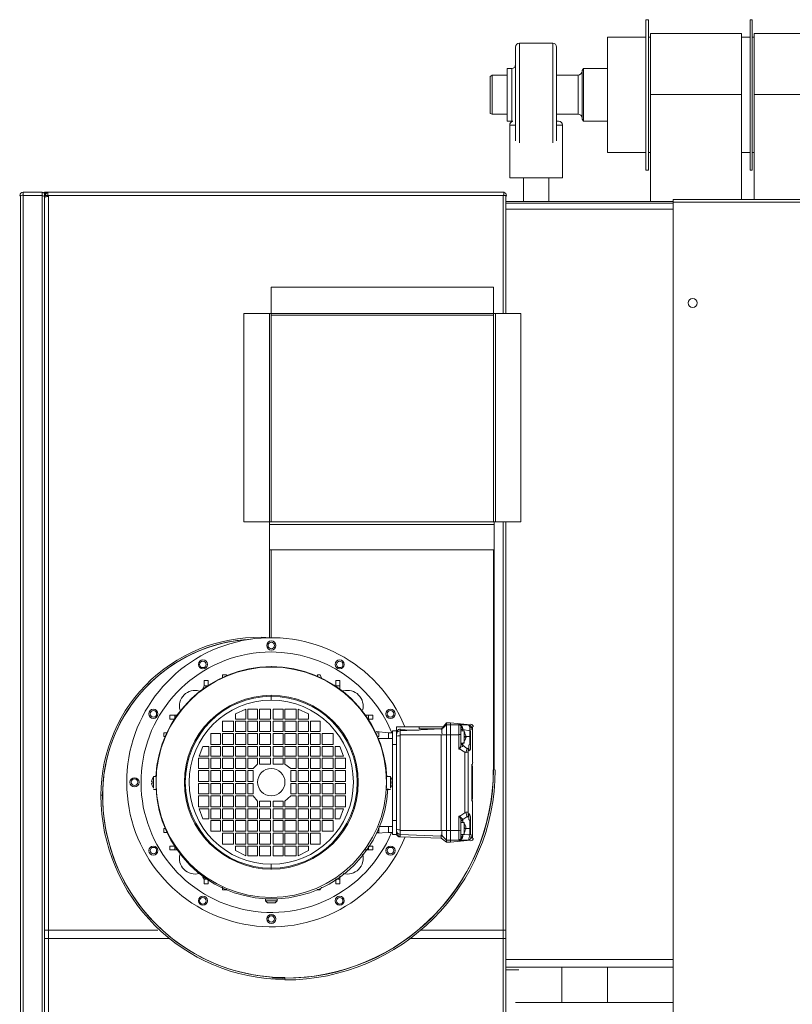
# Model space of a CAD drawing. Header units: millimetres. Extents: x -15 to 153, y -141 to 37.
# Tile 39 of 98: x 6.61 to 8.39, y 14.31 to 16.58. Entities that reach past the tile are written whole.
import ezdxf

# ---------------------------------------------------------------- set-up
doc = ezdxf.new("R2010")
doc.units = ezdxf.units.MM
doc.header["$MEASUREMENT"] = 0
doc.layers.get('0').update_dxf_attribs({"color": 5, "lineweight": 20})

msp = doc.modelspace()

# ---------------------------------------------------------------- linework, layer by layer
at = {"linetype": 'Continuous'}
for p, q in [((8.0574, 16.5775), (8.0514, 16.5775)), ((8.0514, 16.5625), (8.0514, 16.5775)), ((8.0514, 16.231), (8.0514, 16.5625)), ((8.0574, 16.5625), (8.0574, 16.5775)), ((8.0574, 16.231), (8.0574, 16.5625)), ((8.2959, 16.5775), (8.2914, 16.5775)), ((8.2914, 16.5625), (8.2914, 16.5775)), ((8.2914, 16.231), (8.2914, 16.5625)), ((8.2959, 16.5625), (8.2959, 16.5775)), ((8.2959, 16.231), (8.2959, 16.5625)), ((8.0514, 16.537), (7.9629, 16.537)), ((7.9629, 16.5265), (7.9629, 16.537)), ((8.0619, 16.537), (8.0574, 16.537)), ((8.2719, 16.546), (8.0619, 16.546)), ((8.0619, 16.405), (8.0619, 16.546)), ((8.2719, 16.405), (8.2719, 16.546)), ((8.2914, 16.537), (8.2719, 16.537)), ((8.3004, 16.537), (8.2959, 16.537)), ((8.5119, 16.546), (8.3004, 16.546)), ((8.3004, 16.405), (8.3004, 16.546)), ((7.7514, 16.2985), (7.7514, 16.5145)), ((7.8369, 16.5235), (7.7604, 16.5235)), ((7.7604, 16.5235), (7.7604, 16.294)), ((7.8369, 16.294), (7.8369, 16.5235)), ((7.8459, 16.5145), (7.8459, 16.2985)), ((7.9629, 16.2715), (7.9629, 16.5265)), ((7.6974, 16.45), (7.6929, 16.447)), ((7.6929, 16.3615), (7.6929, 16.447)), ((7.7319, 16.45), (7.6974, 16.45)), ((7.6974, 16.45), (7.6974, 16.36)), ((7.7424, 16.465), (7.7319, 16.465)), ((7.7319, 16.3435), (7.7319, 16.465)), ((7.7424, 16.3435), (7.7424, 16.465)), ((7.8954, 16.45), (7.8459, 16.45)), ((7.8954, 16.36), (7.8954, 16.45)), ((7.9074, 16.465), (7.9044, 16.4605)), ((7.9044, 16.348), (7.9044, 16.4605)), ((7.9629, 16.465), (7.9074, 16.465)), ((7.9074, 16.465), (7.9074, 16.3435)), ((8.0619, 16.159), (8.0619, 16.405)), ((8.0619, 16.405), (8.2719, 16.405)), ((8.2719, 16.1635), (8.2719, 16.405)), ((8.3004, 16.405), (8.5119, 16.405)), ((8.3004, 16.1635), (8.3004, 16.405)), ((7.6929, 16.3615), (7.6974, 16.36)), ((7.6974, 16.36), (7.7319, 16.36)), ((7.8459, 16.36), (7.8954, 16.36)), ((7.7319, 16.3435), (7.7424, 16.3435)), ((7.7379, 16.3345), (7.7379, 16.213)), ((7.7514, 16.3345), (7.7379, 16.3345)), ((7.8459, 16.3435), (7.8504, 16.3435)), ((7.8594, 16.3345), (7.8459, 16.3345)), ((7.8594, 16.213), (7.8594, 16.3345)), ((7.9044, 16.348), (7.9074, 16.3435)), ((7.9074, 16.3435), (7.9629, 16.3435)), ((7.9629, 16.2715), (8.0514, 16.2715)), ((8.0574, 16.2715), (8.0619, 16.2715)), ((8.2719, 16.2715), (8.2914, 16.2715)), ((8.2959, 16.2715), (8.3004, 16.2715)), ((8.0514, 16.231), (8.0574, 16.231)), ((8.2914, 16.231), (8.2959, 16.231)), ((7.8594, 16.213), (7.7379, 16.213)), ((7.7694, 16.213), (7.7694, 16.159)), ((7.8279, 16.159), (7.8279, 16.213)), ((6.6114, 12.7705), (6.6114, 16.1725)), ((6.6174, 16.18), (6.6174, 16.1725)), ((6.6174, 16.18), (6.6609, 16.18)), ((6.6174, 16.1725), (6.6174, 12.769)), ((6.6609, 16.1725), (6.6174, 16.1725)), ((6.6174, 16.1725), (6.6609, 16.1725)), ((6.6609, 16.1725), (6.6609, 16.18)), ((6.6609, 12.769), (6.6609, 16.1725)), ((6.6744, 16.18), (6.6669, 16.18)), ((6.6669, 16.18), (6.6699, 16.177)), ((6.6699, 16.177), (6.6669, 16.18)), ((6.6669, 16.1725), (6.6669, 16.18)), ((6.6669, 12.7705), (6.6669, 16.1725)), ((6.6669, 16.1725), (6.6744, 16.1725)), ((6.6669, 16.171), (6.6669, 14.461)), ((6.6759, 16.18), (6.6744, 16.18)), ((6.6744, 16.1725), (6.6744, 16.18)), ((6.6744, 16.1725), (6.6759, 16.1725)), ((7.7229, 16.18), (6.6759, 16.18)), ((6.6759, 16.1725), (6.6759, 14.461)), ((7.7229, 16.1725), (6.6759, 16.1725)), ((7.7244, 16.18), (7.7229, 16.18)), ((7.7229, 15.901), (7.7229, 16.1725)), ((7.7244, 16.1725), (7.7229, 16.1725)), ((7.7244, 16.1725), (7.7244, 16.18)), ((7.7289, 16.1725), (7.7244, 16.1725)), ((7.7289, 16.171), (7.7289, 16.1725)), ((7.7289, 16.15), (7.7289, 16.171)), ((7.7289, 16.159), (8.1144, 16.159)), ((8.1144, 16.1545), (7.7289, 16.1545)), ((7.7289, 16.15), (7.7289, 16.141)), ((8.1144, 16.1635), (8.1144, 16.1575)), ((8.1144, 16.1635), (17.1144, 16.1635)), ((8.1144, 16.1575), (8.1144, 13.594)), ((8.1144, 16.1575), (17.1144, 16.1575)), ((7.7289, 16.141), (7.7289, 15.901)), ((8.1144, 16.141), (7.7289, 16.141)), ((7.1889, 15.961), (7.7004, 15.961)), ((7.1889, 15.901), (7.1889, 15.961)), ((7.7004, 15.901), (7.7004, 15.961)), ((7.1259, 15.421), (7.1259, 15.901)), ((7.1259, 15.901), (7.1844, 15.901)), ((7.1844, 15.421), (7.1844, 15.901)), ((7.1889, 15.901), (7.1844, 15.901)), ((7.1889, 15.901), (7.7004, 15.901)), ((7.1889, 15.8965), (7.1889, 15.901)), ((7.7004, 15.8965), (7.7004, 15.901)), ((7.7049, 15.901), (7.7004, 15.901)), ((7.7049, 15.901), (7.7049, 15.421)), ((7.7049, 15.901), (7.7634, 15.901)), ((7.7634, 15.901), (7.7634, 15.421)), ((7.1889, 15.8965), (7.7004, 15.8965)), ((7.1889, 15.8965), (7.7004, 15.8965)), ((7.1889, 15.421), (7.1889, 15.8965)), ((7.7004, 15.8965), (7.7004, 15.421)), ((7.1844, 15.421), (7.1259, 15.421)), ((7.1844, 15.421), (7.1889, 15.421)), ((7.1844, 15.415), (7.1844, 15.421)), ((7.7019, 15.415), (7.1844, 15.415)), ((7.1844, 15.3565), (7.1844, 15.415)), ((7.7004, 15.421), (7.1889, 15.421)), ((7.7004, 15.421), (7.7049, 15.421)), ((7.7019, 15.415), (7.7019, 15.421)), ((7.7019, 15.3565), (7.7019, 15.415)), ((7.7634, 15.421), (7.7049, 15.421)), ((7.7229, 14.461), (7.7229, 15.421)), ((7.7229, 15.421), (7.7229, 14.461)), ((7.7289, 15.421), (7.7289, 14.413)), ((7.7289, 15.421), (7.7289, 13.615)), ((7.1844, 15.154), (7.1844, 15.3565)), ((7.7019, 15.3565), (7.1844, 15.3565)), ((7.1889, 15.154), (7.1889, 15.3565)), ((7.1889, 15.154), (7.1889, 15.3565)), ((7.7004, 15.3565), (7.7004, 14.8495)), ((7.7004, 15.3565), (7.7004, 14.8495)), ((7.7019, 15.3565), (7.7019, 14.8495)), ((7.1889, 15.154), (7.1844, 15.154)), ((7.0764, 15.0685), (7.0854, 15.0685)), ((7.0764, 15.061), (7.0764, 15.0685)), ((7.0854, 15.0685), (7.0854, 15.0655)), ((7.3014, 15.0685), (7.2954, 15.0685)), ((7.2954, 15.0655), (7.2954, 15.0685)), ((7.3014, 15.0685), (7.3044, 15.061)), ((7.0344, 15.043), (7.0314, 15.037)), ((7.0434, 15.055), (7.0344, 15.055)), ((7.0344, 15.055), (7.0344, 15.043)), ((7.0434, 15.043), (7.0344, 15.043)), ((7.0434, 15.055), (7.0434, 15.043)), ((7.3374, 15.055), (7.3464, 15.055)), ((7.3374, 15.043), (7.3374, 15.055)), ((7.3464, 15.043), (7.3374, 15.043)), ((7.3464, 15.055), (7.3464, 15.043)), ((7.1889, 15.019), (7.1889, 15.0205)), ((7.1889, 15.019), (7.1889, 15.01)), ((6.9549, 14.9755), (6.9549, 14.9665)), ((6.9549, 14.9755), (6.9669, 14.9755)), ((6.9669, 14.9665), (6.9669, 14.9755)), ((7.1304, 14.989), (7.1064, 14.9785)), ((7.1064, 14.9785), (7.1064, 14.9665)), ((7.1304, 14.9665), (7.1304, 14.989)), ((7.1349, 14.989), (7.1349, 14.9665)), ((7.1574, 14.989), (7.1349, 14.989)), ((7.1574, 14.9665), (7.1574, 14.989)), ((7.1874, 14.989), (7.1619, 14.989)), ((7.1619, 14.989), (7.1619, 14.9665)), ((7.1874, 14.9665), (7.1874, 14.989)), ((7.1934, 14.989), (7.1934, 14.9665)), ((7.2159, 14.989), (7.1934, 14.989)), ((7.2159, 14.9665), (7.2159, 14.989)), ((7.2459, 14.989), (7.2204, 14.989)), ((7.2204, 14.989), (7.2204, 14.9665)), ((7.2459, 14.9665), (7.2459, 14.989)), ((7.2504, 14.989), (7.2504, 14.9665)), ((7.2744, 14.9785), (7.2504, 14.989)), ((7.2744, 14.9665), (7.2744, 14.9785)), ((7.4124, 14.9755), (7.4229, 14.9755)), ((7.4124, 14.9665), (7.4124, 14.9755)), ((7.4229, 14.9755), (7.4229, 14.9665)), ((6.9669, 14.9665), (6.9549, 14.9665)), ((7.0764, 14.962), (7.0764, 14.938)), ((7.1019, 14.962), (7.0764, 14.962)), ((7.1019, 14.938), (7.1019, 14.962)), ((7.1064, 14.9665), (7.1304, 14.9665)), ((7.1064, 14.962), (7.1064, 14.938)), ((7.1304, 14.962), (7.1064, 14.962)), ((7.1304, 14.938), (7.1304, 14.962)), ((7.1349, 14.9665), (7.1574, 14.9665)), ((7.1349, 14.962), (7.1349, 14.938)), ((7.1574, 14.962), (7.1349, 14.962)), ((7.1574, 14.938), (7.1574, 14.962)), ((7.1619, 14.9665), (7.1874, 14.9665)), ((7.1619, 14.962), (7.1619, 14.938)), ((7.1874, 14.962), (7.1619, 14.962)), ((7.1874, 14.938), (7.1874, 14.962)), ((7.1934, 14.9665), (7.2159, 14.9665)), ((7.1934, 14.962), (7.1934, 14.938)), ((7.2159, 14.962), (7.1934, 14.962)), ((7.2159, 14.938), (7.2159, 14.962)), ((7.2204, 14.9665), (7.2459, 14.9665)), ((7.2204, 14.962), (7.2204, 14.938)), ((7.2459, 14.962), (7.2204, 14.962)), ((7.2459, 14.938), (7.2459, 14.962)), ((7.2504, 14.9665), (7.2744, 14.9665)), ((7.2504, 14.962), (7.2504, 14.938)), ((7.2744, 14.962), (7.2504, 14.962)), ((7.2744, 14.938), (7.2744, 14.962)), ((7.3014, 14.962), (7.2789, 14.962)), ((7.2789, 14.962), (7.2789, 14.938)), ((7.3014, 14.938), (7.3014, 14.962)), ((7.4229, 14.9665), (7.4124, 14.9665)), ((7.4769, 14.9485), (7.4769, 14.9395)), ((7.5294, 14.9485), (7.4769, 14.9485)), ((7.5294, 14.9485), (7.5879, 14.9485)), ((7.5294, 14.944), (7.5294, 14.9485)), ((7.5804, 14.9425), (7.5924, 14.953)), ((7.5879, 14.9485), (7.5804, 14.944)), ((7.5849, 14.9485), (7.5924, 14.9575)), ((7.5924, 14.9575), (7.6014, 14.9575)), ((7.5924, 14.953), (7.5924, 14.9575)), ((7.5924, 14.953), (7.6014, 14.953)), ((7.5924, 14.9305), (7.5924, 14.953)), ((7.6014, 14.9575), (7.6479, 14.953)), ((7.6014, 14.953), (7.6014, 14.9575)), ((7.6014, 14.953), (7.6209, 14.953)), ((7.6014, 14.9305), (7.6014, 14.953)), ((7.6209, 14.9305), (7.6209, 14.953)), ((7.6209, 14.953), (7.6434, 14.953)), ((7.6254, 14.9485), (7.6254, 14.947)), ((7.6254, 14.947), (7.6254, 14.9305)), ((7.6524, 14.9485), (7.6524, 14.8675)), ((6.9414, 14.935), (6.9414, 14.926)), ((6.9414, 14.935), (6.9489, 14.935)), ((6.9444, 14.926), (6.9414, 14.926)), ((7.0719, 14.9335), (7.0494, 14.9335)), ((7.0494, 14.9335), (7.0494, 14.908)), ((7.0719, 14.908), (7.0719, 14.9335)), ((7.0764, 14.938), (7.1019, 14.938)), ((7.0764, 14.9335), (7.0764, 14.908)), ((7.1019, 14.9335), (7.0764, 14.9335)), ((7.1019, 14.908), (7.1019, 14.9335)), ((7.1064, 14.938), (7.1304, 14.938)), ((7.1064, 14.9335), (7.1064, 14.908)), ((7.1304, 14.9335), (7.1064, 14.9335)), ((7.1304, 14.908), (7.1304, 14.9335)), ((7.1349, 14.938), (7.1574, 14.938)), ((7.1349, 14.9335), (7.1349, 14.908)), ((7.1574, 14.9335), (7.1349, 14.9335)), ((7.1574, 14.908), (7.1574, 14.9335)), ((7.1619, 14.938), (7.1874, 14.938)), ((7.1619, 14.9335), (7.1619, 14.908)), ((7.1874, 14.9335), (7.1619, 14.9335)), ((7.1874, 14.908), (7.1874, 14.9335)), ((7.1934, 14.938), (7.2159, 14.938)), ((7.1934, 14.9335), (7.1934, 14.908)), ((7.2159, 14.9335), (7.1934, 14.9335)), ((7.2159, 14.908), (7.2159, 14.9335)), ((7.2204, 14.938), (7.2459, 14.938)), ((7.2204, 14.9335), (7.2204, 14.908)), ((7.2459, 14.9335), (7.2204, 14.9335)), ((7.2459, 14.908), (7.2459, 14.9335)), ((7.2504, 14.938), (7.2744, 14.938)), ((7.2504, 14.9335), (7.2504, 14.908)), ((7.2744, 14.9335), (7.2504, 14.9335)), ((7.2744, 14.908), (7.2744, 14.9335)), ((7.2789, 14.938), (7.3014, 14.938)), ((7.2789, 14.9335), (7.2789, 14.908)), ((7.3014, 14.9335), (7.2789, 14.9335)), ((7.3014, 14.908), (7.3014, 14.9335)), ((7.3059, 14.9335), (7.3059, 14.908)), ((7.3314, 14.9335), (7.3059, 14.9335)), ((7.3314, 14.908), (7.3314, 14.9335)), ((7.4304, 14.938), (7.4589, 14.935)), ((7.4319, 14.935), (7.4364, 14.935)), ((7.4349, 14.926), (7.4364, 14.926)), ((7.4364, 14.926), (7.4364, 14.935)), ((7.4589, 14.935), (7.4679, 14.935)), ((7.4589, 14.9215), (7.4589, 14.935)), ((7.4799, 14.9395), (7.4679, 14.9395)), ((7.4679, 14.9395), (7.4679, 14.935)), ((7.4679, 14.9215), (7.4679, 14.935)), ((7.4769, 14.9305), (7.4769, 14.935)), ((7.4769, 14.929), (7.4769, 14.9305)), ((7.4769, 14.713), (7.4769, 14.929)), ((7.4859, 14.9395), (7.5804, 14.944)), ((7.4859, 14.944), (7.4859, 14.9395)), ((7.4859, 14.9395), (7.4859, 14.9305)), ((7.4859, 14.9305), (7.4859, 14.71)), ((7.4859, 14.9305), (7.5804, 14.9305)), ((7.5804, 14.944), (7.5294, 14.944)), ((7.5804, 14.9425), (7.5804, 14.944)), ((7.5804, 14.9305), (7.5924, 14.9305)), ((7.5924, 14.9305), (7.6014, 14.9305)), ((7.5924, 14.71), (7.5924, 14.9305)), ((7.6014, 14.71), (7.6014, 14.9305)), ((7.6014, 14.9305), (7.6209, 14.9305)), ((7.6209, 14.899), (7.6209, 14.9305)), ((7.6254, 14.9425), (7.6299, 14.9425)), ((7.6254, 14.9395), (7.6329, 14.9395)), ((7.6254, 14.9305), (7.6254, 14.911)), ((7.6464, 14.9395), (7.6299, 14.9425)), ((7.6299, 14.9425), (7.6299, 14.9395)), ((7.6329, 14.926), (7.6329, 14.9395)), ((7.6329, 14.926), (7.6374, 14.926)), ((7.6329, 14.926), (7.6329, 14.9245)), ((7.6329, 14.926), (7.6464, 14.926)), ((7.6374, 14.9245), (7.6329, 14.9245)), ((7.6329, 14.911), (7.6329, 14.9245)), ((7.6344, 14.9335), (7.6374, 14.926)), ((7.6344, 14.917), (7.6374, 14.9245)), ((7.6464, 14.926), (7.6464, 14.9395)), ((7.6479, 14.9395), (7.6479, 14.926)), ((7.0314, 14.9035), (7.0224, 14.881)), ((7.0449, 14.9035), (7.0314, 14.9035)), ((7.0449, 14.881), (7.0449, 14.9035)), ((7.0494, 14.908), (7.0719, 14.908)), ((7.0494, 14.9035), (7.0494, 14.881)), ((7.0719, 14.9035), (7.0494, 14.9035)), ((7.0719, 14.881), (7.0719, 14.9035)), ((7.0764, 14.908), (7.1019, 14.908)), ((7.0764, 14.9035), (7.0764, 14.881)), ((7.1019, 14.9035), (7.0764, 14.9035)), ((7.1019, 14.881), (7.1019, 14.9035)), ((7.1064, 14.908), (7.1304, 14.908)), ((7.1064, 14.9035), (7.1064, 14.881)), ((7.1304, 14.9035), (7.1064, 14.9035)), ((7.1304, 14.881), (7.1304, 14.9035)), ((7.1349, 14.908), (7.1574, 14.908)), ((7.1349, 14.9035), (7.1349, 14.881)), ((7.1574, 14.9035), (7.1349, 14.9035)), ((7.1574, 14.881), (7.1574, 14.9035)), ((7.1619, 14.908), (7.1874, 14.908)), ((7.1619, 14.9035), (7.1619, 14.881)), ((7.1874, 14.9035), (7.1619, 14.9035)), ((7.1874, 14.881), (7.1874, 14.9035)), ((7.1934, 14.908), (7.2159, 14.908)), ((7.1934, 14.9035), (7.1934, 14.881)), ((7.2159, 14.9035), (7.1934, 14.9035)), ((7.2159, 14.881), (7.2159, 14.9035)), ((7.2204, 14.908), (7.2459, 14.908)), ((7.2204, 14.9035), (7.2204, 14.881)), ((7.2459, 14.9035), (7.2204, 14.9035)), ((7.2459, 14.881), (7.2459, 14.9035)), ((7.2504, 14.908), (7.2744, 14.908)), ((7.2504, 14.9035), (7.2504, 14.881)), ((7.2744, 14.9035), (7.2504, 14.9035)), ((7.2744, 14.881), (7.2744, 14.9035)), ((7.2789, 14.908), (7.3014, 14.908)), ((7.2789, 14.9035), (7.2789, 14.881)), ((7.3014, 14.9035), (7.2789, 14.9035)), ((7.3014, 14.881), (7.3014, 14.9035)), ((7.3059, 14.908), (7.3314, 14.908)), ((7.3059, 14.9035), (7.3059, 14.881)), ((7.3314, 14.9035), (7.3059, 14.9035)), ((7.3314, 14.881), (7.3314, 14.9035)), ((7.3359, 14.9035), (7.3359, 14.881)), ((7.3464, 14.9035), (7.3359, 14.9035)), ((7.3554, 14.881), (7.3464, 14.9035)), ((7.4364, 14.9215), (7.4589, 14.9215)), ((7.4679, 14.9215), (7.4589, 14.9215)), ((7.4679, 14.9215), (7.4679, 14.908)), ((7.4679, 14.908), (7.4769, 14.908)), ((7.4679, 14.908), (7.4679, 14.7325)), ((7.6329, 14.911), (7.6254, 14.911)), ((7.6299, 14.9065), (7.6284, 14.9065)), ((7.6299, 14.9065), (7.6299, 14.911)), ((7.6299, 14.9035), (7.6299, 14.9065)), ((7.6299, 14.9065), (7.6389, 14.899)), ((7.0224, 14.881), (7.0449, 14.881)), ((7.0494, 14.881), (7.0719, 14.881)), ((7.0764, 14.881), (7.1019, 14.881)), ((7.1064, 14.881), (7.1304, 14.881)), ((7.1349, 14.881), (7.1574, 14.881)), ((7.1619, 14.881), (7.1874, 14.881)), ((7.1934, 14.881), (7.2159, 14.881)), ((7.2204, 14.881), (7.2459, 14.881)), ((7.2504, 14.881), (7.2744, 14.881)), ((7.2789, 14.881), (7.3014, 14.881)), ((7.3059, 14.881), (7.3314, 14.881)), ((7.3359, 14.881), (7.3554, 14.881)), ((7.6344, 14.89), (7.6209, 14.899)), ((7.6389, 14.899), (7.6419, 14.899)), ((7.6434, 14.893), (7.6434, 14.8945)), ((7.0449, 14.8765), (7.0209, 14.8765)), ((7.0209, 14.8765), (7.0209, 14.8525)), ((7.0449, 14.8525), (7.0449, 14.8765)), ((7.0494, 14.8765), (7.0494, 14.8525)), ((7.0719, 14.8765), (7.0494, 14.8765)), ((7.0719, 14.8525), (7.0719, 14.8765)), ((7.0764, 14.8765), (7.0764, 14.8525)), ((7.1019, 14.8765), (7.0764, 14.8765)), ((7.1019, 14.8525), (7.1019, 14.8765)), ((7.1064, 14.8765), (7.1064, 14.8525)), ((7.1304, 14.8765), (7.1064, 14.8765)), ((7.1304, 14.8525), (7.1304, 14.8765)), ((7.1574, 14.8765), (7.1349, 14.8765)), ((7.1349, 14.8765), (7.1349, 14.8525)), ((7.1469, 14.8525), (7.1574, 14.863)), ((7.1574, 14.863), (7.1574, 14.8765)), ((7.1619, 14.8765), (7.1619, 14.863)), ((7.1874, 14.8765), (7.1619, 14.8765)), ((7.1619, 14.863), (7.1874, 14.863)), ((7.1874, 14.863), (7.1874, 14.8765)), ((7.2159, 14.8765), (7.1934, 14.8765)), ((7.1934, 14.8765), (7.1934, 14.863)), ((7.1934, 14.863), (7.2159, 14.863)), ((7.2159, 14.863), (7.2159, 14.8765)), ((7.2459, 14.8765), (7.2204, 14.8765)), ((7.2204, 14.8765), (7.2204, 14.863)), ((7.2204, 14.863), (7.2339, 14.8525)), ((7.2459, 14.8525), (7.2459, 14.8765)), ((7.2504, 14.8765), (7.2504, 14.8525)), ((7.2744, 14.8765), (7.2504, 14.8765)), ((7.2744, 14.8525), (7.2744, 14.8765)), ((7.2789, 14.8765), (7.2789, 14.8525)), ((7.3014, 14.8765), (7.2789, 14.8765)), ((7.3014, 14.8525), (7.3014, 14.8765)), ((7.3059, 14.8765), (7.3059, 14.8525)), ((7.3314, 14.8765), (7.3059, 14.8765)), ((7.3314, 14.8525), (7.3314, 14.8765)), ((7.3359, 14.8765), (7.3359, 14.8525)), ((7.3599, 14.8765), (7.3359, 14.8765)), ((7.3599, 14.8525), (7.3599, 14.8765)), ((7.6509, 14.7775), (7.6509, 14.863)), ((7.6524, 14.8585), (7.6509, 14.8585)), ((7.6524, 14.8585), (7.6524, 14.8495)), ((7.6524, 14.8585), (7.6524, 14.8495)), ((6.9174, 14.8345), (6.9234, 14.8345)), ((6.9174, 14.8345), (6.9174, 14.8075)), ((6.9234, 14.821), (6.9234, 14.8345)), ((7.0209, 14.8525), (7.0449, 14.8525)), ((7.0449, 14.848), (7.0209, 14.848)), ((7.0209, 14.848), (7.0209, 14.8225)), ((7.0449, 14.8225), (7.0449, 14.848)), ((7.0494, 14.8525), (7.0719, 14.8525)), ((7.0494, 14.848), (7.0494, 14.8225)), ((7.0719, 14.848), (7.0494, 14.848)), ((7.0719, 14.8225), (7.0719, 14.848)), ((7.0764, 14.8525), (7.1019, 14.8525)), ((7.0764, 14.848), (7.0764, 14.8225)), ((7.1019, 14.848), (7.0764, 14.848)), ((7.1019, 14.8225), (7.1019, 14.848)), ((7.1064, 14.8525), (7.1304, 14.8525)), ((7.1064, 14.848), (7.1064, 14.8225)), ((7.1304, 14.848), (7.1064, 14.848)), ((7.1304, 14.8225), (7.1304, 14.848)), ((7.1349, 14.8525), (7.1469, 14.8525)), ((7.1469, 14.848), (7.1349, 14.848)), ((7.1349, 14.848), (7.1349, 14.8225)), ((7.1469, 14.8225), (7.1469, 14.848)), ((7.2339, 14.8525), (7.2459, 14.8525)), ((7.2339, 14.848), (7.2339, 14.8225)), ((7.2459, 14.848), (7.2339, 14.848)), ((7.2459, 14.8225), (7.2459, 14.848)), ((7.2504, 14.8525), (7.2744, 14.8525)), ((7.2504, 14.848), (7.2504, 14.8225)), ((7.2744, 14.848), (7.2504, 14.848)), ((7.2744, 14.8225), (7.2744, 14.848)), ((7.2789, 14.8525), (7.3014, 14.8525)), ((7.2789, 14.848), (7.2789, 14.8225)), ((7.3014, 14.848), (7.2789, 14.848)), ((7.3014, 14.8225), (7.3014, 14.848)), ((7.3059, 14.8525), (7.3314, 14.8525)), ((7.3059, 14.848), (7.3059, 14.8225)), ((7.3314, 14.848), (7.3059, 14.848)), ((7.3314, 14.8225), (7.3314, 14.848)), ((7.3359, 14.8525), (7.3599, 14.8525)), ((7.3359, 14.848), (7.3359, 14.8225)), ((7.3599, 14.848), (7.3359, 14.848)), ((7.3599, 14.8225), (7.3599, 14.848)), ((7.4544, 14.8345), (7.4634, 14.8345)), ((7.4544, 14.8345), (7.4544, 14.821)), ((7.4634, 14.8075), (7.4634, 14.8345)), ((7.4634, 14.8345), (7.4664, 14.827)), ((7.6524, 14.8495), (7.6509, 14.8495)), ((7.6509, 14.8405), (7.6524, 14.8405)), ((7.6524, 14.8495), (7.6524, 14.8405)), ((7.6524, 14.8405), (7.6524, 14.8)), ((7.6524, 14.8405), (7.6524, 14.782)), ((7.6524, 14.8), (7.6524, 14.8405)), ((7.6524, 14.8405), (7.6524, 14.8)), ((7.7019, 14.8495), (7.7004, 14.8495)), ((6.9129, 14.8225), (6.9144, 14.8225)), ((6.9144, 14.818), (6.9129, 14.818)), ((6.9144, 14.8225), (6.9144, 14.821)), ((6.9144, 14.821), (6.9144, 14.818)), ((6.9234, 14.8075), (6.9234, 14.821)), ((7.0209, 14.8225), (7.0449, 14.8225)), ((7.0209, 14.818), (7.0209, 14.794)), ((7.0449, 14.818), (7.0209, 14.818)), ((7.0449, 14.794), (7.0449, 14.818)), ((7.0494, 14.8225), (7.0719, 14.8225)), ((7.0719, 14.818), (7.0494, 14.818)), ((7.0494, 14.818), (7.0494, 14.794)), ((7.0719, 14.794), (7.0719, 14.818)), ((7.0764, 14.8225), (7.1019, 14.8225)), ((7.1019, 14.818), (7.0764, 14.818)), ((7.0764, 14.818), (7.0764, 14.794)), ((7.1019, 14.794), (7.1019, 14.818)), ((7.1064, 14.8225), (7.1304, 14.8225)), ((7.1304, 14.818), (7.1064, 14.818)), ((7.1064, 14.818), (7.1064, 14.794)), ((7.1304, 14.794), (7.1304, 14.818)), ((7.1349, 14.8225), (7.1469, 14.8225)), ((7.1349, 14.818), (7.1349, 14.794)), ((7.1469, 14.818), (7.1349, 14.818)), ((7.1469, 14.794), (7.1469, 14.818)), ((7.2339, 14.8225), (7.2459, 14.8225)), ((7.2339, 14.818), (7.2339, 14.794)), ((7.2459, 14.818), (7.2339, 14.818)), ((7.2459, 14.794), (7.2459, 14.818)), ((7.2504, 14.8225), (7.2744, 14.8225)), ((7.2504, 14.818), (7.2504, 14.794)), ((7.2744, 14.818), (7.2504, 14.818)), ((7.2744, 14.794), (7.2744, 14.818)), ((7.2789, 14.8225), (7.3014, 14.8225)), ((7.2789, 14.818), (7.2789, 14.794)), ((7.3014, 14.818), (7.2789, 14.818)), ((7.3014, 14.794), (7.3014, 14.818)), ((7.3059, 14.8225), (7.3314, 14.8225)), ((7.3059, 14.818), (7.3059, 14.794)), ((7.3314, 14.818), (7.3059, 14.818)), ((7.3314, 14.794), (7.3314, 14.818)), ((7.3359, 14.8225), (7.3599, 14.8225)), ((7.3359, 14.818), (7.3359, 14.794)), ((7.3599, 14.818), (7.3359, 14.818)), ((7.3599, 14.794), (7.3599, 14.818)), ((7.4544, 14.821), (7.4544, 14.8075)), ((7.4664, 14.821), (7.4664, 14.8225)), ((7.4664, 14.8225), (7.4679, 14.8225)), ((7.4664, 14.818), (7.4664, 14.821)), ((7.4679, 14.818), (7.4664, 14.818)), ((7.4679, 14.818), (7.4664, 14.8135)), ((7.6524, 14.791), (7.6524, 14.8315)), ((7.6524, 14.8315), (7.6524, 14.8)), ((7.6524, 14.8), (7.6524, 14.8315)), ((7.6524, 14.8315), (7.6524, 14.8)), ((6.7959, 14.791), (6.8004, 14.791)), ((6.9234, 14.8045), (6.9174, 14.8045)), ((7.0209, 14.794), (7.0449, 14.794)), ((7.0209, 14.7895), (7.0209, 14.764)), ((7.0449, 14.7895), (7.0209, 14.7895)), ((7.0449, 14.764), (7.0449, 14.7895)), ((7.0494, 14.794), (7.0719, 14.794)), ((7.0719, 14.7895), (7.0494, 14.7895)), ((7.0494, 14.7895), (7.0494, 14.764)), ((7.0719, 14.764), (7.0719, 14.7895)), ((7.0764, 14.794), (7.1019, 14.794)), ((7.1019, 14.7895), (7.0764, 14.7895)), ((7.0764, 14.7895), (7.0764, 14.764)), ((7.1019, 14.764), (7.1019, 14.7895)), ((7.1064, 14.794), (7.1304, 14.794)), ((7.1304, 14.7895), (7.1064, 14.7895)), ((7.1064, 14.7895), (7.1064, 14.764)), ((7.1304, 14.764), (7.1304, 14.7895)), ((7.1349, 14.794), (7.1469, 14.794)), ((7.1349, 14.7895), (7.1349, 14.764)), ((7.1469, 14.7895), (7.1349, 14.7895)), ((7.1574, 14.7775), (7.1469, 14.7895)), ((7.2339, 14.7895), (7.2204, 14.7775)), ((7.2339, 14.794), (7.2459, 14.794)), ((7.2459, 14.7895), (7.2339, 14.7895)), ((7.2459, 14.764), (7.2459, 14.7895)), ((7.2504, 14.794), (7.2744, 14.794)), ((7.2504, 14.7895), (7.2504, 14.764)), ((7.2744, 14.7895), (7.2504, 14.7895)), ((7.2744, 14.764), (7.2744, 14.7895)), ((7.2789, 14.794), (7.3014, 14.794)), ((7.2789, 14.7895), (7.2789, 14.764)), ((7.3014, 14.7895), (7.2789, 14.7895)), ((7.3014, 14.764), (7.3014, 14.7895)), ((7.3059, 14.794), (7.3314, 14.794)), ((7.3059, 14.7895), (7.3059, 14.764)), ((7.3314, 14.7895), (7.3059, 14.7895)), ((7.3314, 14.764), (7.3314, 14.7895)), ((7.3359, 14.794), (7.3599, 14.794)), ((7.3359, 14.7895), (7.3359, 14.764)), ((7.3599, 14.7895), (7.3359, 14.7895)), ((7.3599, 14.764), (7.3599, 14.7895)), ((7.4634, 14.8045), (7.4544, 14.8045)), ((7.4634, 14.809), (7.4634, 14.8075)), ((7.6524, 14.791), (7.6524, 14.782)), ((7.1574, 14.764), (7.1574, 14.7775)), ((7.1874, 14.7775), (7.1619, 14.7775)), ((7.1619, 14.7775), (7.1619, 14.764)), ((7.1874, 14.764), (7.1874, 14.7775)), ((7.1934, 14.7775), (7.1934, 14.764)), ((7.2159, 14.7775), (7.1934, 14.7775)), ((7.2159, 14.764), (7.2159, 14.7775)), ((7.2204, 14.7775), (7.2204, 14.764)), ((7.6524, 14.782), (7.6509, 14.782)), ((7.6524, 14.773), (7.6524, 14.692)), ((7.0209, 14.764), (7.0449, 14.764)), ((7.0224, 14.7595), (7.0314, 14.737)), ((7.0449, 14.7595), (7.0224, 14.7595)), ((7.0449, 14.737), (7.0449, 14.7595)), ((7.0494, 14.764), (7.0719, 14.764)), ((7.0719, 14.7595), (7.0494, 14.7595)), ((7.0494, 14.7595), (7.0494, 14.737)), ((7.0719, 14.737), (7.0719, 14.7595)), ((7.0764, 14.764), (7.1019, 14.764)), ((7.1019, 14.7595), (7.0764, 14.7595)), ((7.0764, 14.7595), (7.0764, 14.737)), ((7.1019, 14.737), (7.1019, 14.7595)), ((7.1064, 14.764), (7.1304, 14.764)), ((7.1304, 14.7595), (7.1064, 14.7595)), ((7.1064, 14.7595), (7.1064, 14.737)), ((7.1304, 14.737), (7.1304, 14.7595)), ((7.1349, 14.764), (7.1574, 14.764)), ((7.1574, 14.7595), (7.1349, 14.7595)), ((7.1349, 14.7595), (7.1349, 14.737)), ((7.1574, 14.737), (7.1574, 14.7595)), ((7.1619, 14.764), (7.1874, 14.764)), ((7.1874, 14.7595), (7.1619, 14.7595)), ((7.1619, 14.7595), (7.1619, 14.737)), ((7.1874, 14.737), (7.1874, 14.7595)), ((7.1934, 14.764), (7.2159, 14.764)), ((7.1934, 14.7595), (7.1934, 14.737)), ((7.2159, 14.7595), (7.1934, 14.7595)), ((7.2159, 14.737), (7.2159, 14.7595)), ((7.2204, 14.764), (7.2459, 14.764)), ((7.2204, 14.7595), (7.2204, 14.737)), ((7.2459, 14.7595), (7.2204, 14.7595)), ((7.2459, 14.737), (7.2459, 14.7595)), ((7.2504, 14.764), (7.2744, 14.764)), ((7.2504, 14.7595), (7.2504, 14.737)), ((7.2744, 14.7595), (7.2504, 14.7595)), ((7.2744, 14.737), (7.2744, 14.7595)), ((7.2789, 14.764), (7.3014, 14.764)), ((7.2789, 14.7595), (7.2789, 14.737)), ((7.3014, 14.7595), (7.2789, 14.7595)), ((7.3014, 14.737), (7.3014, 14.7595)), ((7.3059, 14.764), (7.3314, 14.764)), ((7.3059, 14.7595), (7.3059, 14.737)), ((7.3314, 14.7595), (7.3059, 14.7595)), ((7.3314, 14.737), (7.3314, 14.7595)), ((7.3359, 14.764), (7.3599, 14.764)), ((7.3359, 14.7595), (7.3359, 14.737)), ((7.3554, 14.7595), (7.3359, 14.7595)), ((7.3464, 14.737), (7.3554, 14.7595)), ((7.6209, 14.7415), (7.6344, 14.7505)), ((7.6434, 14.746), (7.6434, 14.749)), ((7.0314, 14.737), (7.0449, 14.737)), ((7.0494, 14.737), (7.0719, 14.737)), ((7.0494, 14.7325), (7.0494, 14.7085)), ((7.0719, 14.7325), (7.0494, 14.7325)), ((7.0719, 14.7085), (7.0719, 14.7325)), ((7.0764, 14.737), (7.1019, 14.737)), ((7.1019, 14.7325), (7.0764, 14.7325)), ((7.0764, 14.7325), (7.0764, 14.7085)), ((7.1019, 14.7085), (7.1019, 14.7325)), ((7.1064, 14.737), (7.1304, 14.737)), ((7.1304, 14.7325), (7.1064, 14.7325)), ((7.1064, 14.7325), (7.1064, 14.7085)), ((7.1304, 14.7085), (7.1304, 14.7325)), ((7.1349, 14.737), (7.1574, 14.737)), ((7.1574, 14.7325), (7.1349, 14.7325)), ((7.1349, 14.7325), (7.1349, 14.7085)), ((7.1574, 14.7085), (7.1574, 14.7325)), ((7.1619, 14.737), (7.1874, 14.737)), ((7.1874, 14.7325), (7.1619, 14.7325)), ((7.1619, 14.7325), (7.1619, 14.7085)), ((7.1874, 14.7085), (7.1874, 14.7325)), ((7.1934, 14.737), (7.2159, 14.737)), ((7.1934, 14.7325), (7.1934, 14.7085)), ((7.2159, 14.7325), (7.1934, 14.7325)), ((7.2159, 14.7085), (7.2159, 14.7325)), ((7.2204, 14.737), (7.2459, 14.737)), ((7.2204, 14.7325), (7.2204, 14.7085)), ((7.2459, 14.7325), (7.2204, 14.7325)), ((7.2459, 14.7085), (7.2459, 14.7325)), ((7.2504, 14.737), (7.2744, 14.737)), ((7.2504, 14.7325), (7.2504, 14.7085)), ((7.2744, 14.7325), (7.2504, 14.7325)), ((7.2744, 14.7085), (7.2744, 14.7325)), ((7.2789, 14.737), (7.3014, 14.737)), ((7.2789, 14.7325), (7.2789, 14.7085)), ((7.3014, 14.7325), (7.2789, 14.7325)), ((7.3014, 14.7085), (7.3014, 14.7325)), ((7.3059, 14.737), (7.3314, 14.737)), ((7.3059, 14.7325), (7.3059, 14.7085)), ((7.3314, 14.7325), (7.3059, 14.7325)), ((7.3314, 14.7085), (7.3314, 14.7325)), ((7.3359, 14.737), (7.3464, 14.737)), ((7.4769, 14.7325), (7.4679, 14.7325)), ((7.4679, 14.7325), (7.4679, 14.719)), ((7.6209, 14.71), (7.6209, 14.7415)), ((7.6254, 14.71), (7.6254, 14.731)), ((7.6254, 14.728), (7.6329, 14.728)), ((7.6284, 14.7355), (7.6299, 14.7355)), ((7.6389, 14.7415), (7.6299, 14.7355)), ((7.6299, 14.7355), (7.6299, 14.737)), ((7.6299, 14.728), (7.6299, 14.7355)), ((7.6329, 14.7175), (7.6329, 14.728)), ((7.6344, 14.7235), (7.6374, 14.7175)), ((7.6419, 14.7415), (7.6389, 14.7415)), ((6.9414, 14.7055), (6.9414, 14.7145)), ((6.9414, 14.7145), (6.9444, 14.7145)), ((6.9489, 14.7055), (6.9414, 14.7055)), ((7.0494, 14.7085), (7.0719, 14.7085)), ((7.0764, 14.7085), (7.1019, 14.7085)), ((7.1019, 14.704), (7.0764, 14.704)), ((7.0764, 14.704), (7.0764, 14.6785)), ((7.1019, 14.6785), (7.1019, 14.704)), ((7.1064, 14.7085), (7.1304, 14.7085)), ((7.1304, 14.704), (7.1064, 14.704)), ((7.1064, 14.704), (7.1064, 14.6785)), ((7.1304, 14.6785), (7.1304, 14.704)), ((7.1349, 14.7085), (7.1574, 14.7085)), ((7.1574, 14.704), (7.1349, 14.704)), ((7.1349, 14.704), (7.1349, 14.6785)), ((7.1574, 14.6785), (7.1574, 14.704)), ((7.1619, 14.7085), (7.1874, 14.7085)), ((7.1874, 14.704), (7.1619, 14.704)), ((7.1619, 14.704), (7.1619, 14.6785)), ((7.1874, 14.6785), (7.1874, 14.704)), ((7.1934, 14.7085), (7.2159, 14.7085)), ((7.1934, 14.704), (7.1934, 14.6785)), ((7.2159, 14.704), (7.1934, 14.704)), ((7.2159, 14.6785), (7.2159, 14.704)), ((7.2204, 14.7085), (7.2459, 14.7085)), ((7.2204, 14.704), (7.2204, 14.6785)), ((7.2459, 14.704), (7.2204, 14.704)), ((7.2459, 14.6785), (7.2459, 14.704)), ((7.2504, 14.7085), (7.2744, 14.7085)), ((7.2504, 14.704), (7.2504, 14.6785)), ((7.2744, 14.704), (7.2504, 14.704)), ((7.2744, 14.6785), (7.2744, 14.704)), ((7.2789, 14.7085), (7.3014, 14.7085)), ((7.2789, 14.704), (7.2789, 14.6785)), ((7.3014, 14.704), (7.2789, 14.704)), ((7.3014, 14.6785), (7.3014, 14.704)), ((7.3059, 14.7085), (7.3314, 14.7085)), ((7.4589, 14.7055), (7.4304, 14.704)), ((7.4319, 14.7055), (7.4364, 14.7055)), ((7.4349, 14.7145), (7.4364, 14.7145)), ((7.4589, 14.719), (7.4364, 14.719)), ((7.4364, 14.7055), (7.4364, 14.7145)), ((7.4589, 14.719), (7.4679, 14.719)), ((7.4589, 14.7055), (7.4589, 14.719)), ((7.4679, 14.7055), (7.4589, 14.7055)), ((7.4679, 14.7055), (7.4679, 14.719)), ((7.4679, 14.7055), (7.4679, 14.701)), ((7.4679, 14.701), (7.4769, 14.701)), ((7.4769, 14.71), (7.4769, 14.713)), ((7.4769, 14.7055), (7.4769, 14.71)), ((7.4769, 14.701), (7.4769, 14.7055)), ((7.5804, 14.71), (7.4859, 14.71)), ((7.4859, 14.71), (7.4859, 14.701)), ((7.5804, 14.6965), (7.4859, 14.701)), ((7.4859, 14.701), (7.4859, 14.6965)), ((7.5924, 14.71), (7.5804, 14.71)), ((7.5924, 14.6875), (7.5804, 14.6995)), ((7.5804, 14.6965), (7.5804, 14.6995)), ((7.6014, 14.71), (7.5924, 14.71)), ((7.5924, 14.6875), (7.5924, 14.71)), ((7.6209, 14.71), (7.6014, 14.71)), ((7.6014, 14.6875), (7.6014, 14.71)), ((7.6209, 14.6875), (7.6209, 14.71)), ((7.6254, 14.71), (7.6254, 14.695)), ((7.6329, 14.701), (7.6254, 14.701)), ((7.6299, 14.6995), (7.6464, 14.701)), ((7.6299, 14.701), (7.6299, 14.6995)), ((7.6329, 14.7175), (7.6374, 14.7175)), ((7.6329, 14.7175), (7.6329, 14.7145)), ((7.6374, 14.7145), (7.6329, 14.7145)), ((7.6329, 14.701), (7.6329, 14.7145)), ((7.6464, 14.7145), (7.6329, 14.7145)), ((7.6344, 14.7085), (7.6374, 14.7145)), ((7.6479, 14.7145), (7.6464, 14.7145)), ((7.6464, 14.701), (7.6464, 14.7145)), ((7.6464, 14.701), (7.6479, 14.701)), ((7.6479, 14.7145), (7.6479, 14.701)), ((6.9549, 14.665), (6.9549, 14.674)), ((6.9549, 14.674), (6.9669, 14.674)), ((6.9669, 14.674), (6.9669, 14.665)), ((7.0764, 14.6785), (7.1019, 14.6785)), ((7.1064, 14.6785), (7.1304, 14.6785)), ((7.1304, 14.674), (7.1064, 14.674)), ((7.1064, 14.674), (7.1064, 14.6635)), ((7.1304, 14.6515), (7.1304, 14.674)), ((7.1349, 14.6785), (7.1574, 14.6785)), ((7.1574, 14.674), (7.1349, 14.674)), ((7.1349, 14.674), (7.1349, 14.6515)), ((7.1574, 14.6515), (7.1574, 14.674)), ((7.1619, 14.6785), (7.1874, 14.6785)), ((7.1874, 14.674), (7.1619, 14.674)), ((7.1619, 14.674), (7.1619, 14.6515)), ((7.1874, 14.6515), (7.1874, 14.674)), ((7.1934, 14.6785), (7.2159, 14.6785)), ((7.1934, 14.674), (7.1934, 14.6515)), ((7.2159, 14.674), (7.1934, 14.674)), ((7.2159, 14.6515), (7.2159, 14.674)), ((7.2204, 14.6785), (7.2459, 14.6785)), ((7.2204, 14.674), (7.2204, 14.6515)), ((7.2459, 14.674), (7.2204, 14.674)), ((7.2459, 14.6515), (7.2459, 14.674)), ((7.2504, 14.6785), (7.2744, 14.6785)), ((7.2504, 14.674), (7.2504, 14.6515)), ((7.2744, 14.674), (7.2504, 14.674)), ((7.2744, 14.6635), (7.2744, 14.674)), ((7.2789, 14.6785), (7.3014, 14.6785)), ((7.4124, 14.674), (7.4229, 14.674)), ((7.4124, 14.674), (7.4124, 14.665)), ((7.4229, 14.665), (7.4229, 14.674)), ((7.4229, 14.674), (7.4229, 14.665)), ((7.5804, 14.692), (7.4859, 14.695)), ((7.5924, 14.683), (7.5804, 14.692)), ((7.6014, 14.6875), (7.5924, 14.6875)), ((7.5924, 14.683), (7.5924, 14.6875)), ((7.6014, 14.683), (7.5924, 14.683)), ((7.6479, 14.6875), (7.6014, 14.683)), ((7.6209, 14.6875), (7.6014, 14.6875)), ((7.6014, 14.683), (7.6014, 14.6875)), ((7.6434, 14.6875), (7.6209, 14.6875)), ((7.6254, 14.695), (7.6254, 14.692)), ((6.9669, 14.665), (6.9549, 14.665)), ((7.1064, 14.6635), (7.1304, 14.6515)), ((7.1349, 14.6515), (7.1574, 14.6515)), ((7.1619, 14.6515), (7.1874, 14.6515)), ((7.1934, 14.6515), (7.2159, 14.6515)), ((7.2204, 14.6515), (7.2459, 14.6515)), ((7.2504, 14.6515), (7.2744, 14.6635)), ((7.4229, 14.665), (7.4124, 14.665)), ((7.1889, 14.632), (7.1889, 14.623)), ((7.1889, 14.62), (7.1889, 14.623)), ((7.0344, 14.587), (7.0344, 14.5975)), ((7.0344, 14.5975), (7.0434, 14.5975)), ((7.0434, 14.587), (7.0344, 14.587)), ((7.0434, 14.5975), (7.0434, 14.587)), ((7.3374, 14.587), (7.3374, 14.5975)), ((7.3374, 14.5975), (7.3464, 14.5975)), ((7.3374, 14.587), (7.3464, 14.587)), ((7.3464, 14.5975), (7.3464, 14.605)), ((7.3464, 14.587), (7.3464, 14.5975)), ((7.0764, 14.5735), (7.0764, 14.5795)), ((7.0764, 14.5735), (7.0854, 14.5735)), ((7.0854, 14.575), (7.0854, 14.5735)), ((7.2954, 14.5735), (7.2954, 14.575)), ((7.3014, 14.5735), (7.2954, 14.5735)), ((7.3044, 14.5795), (7.3014, 14.5735)), ((7.1754, 14.548), (7.1754, 14.5525)), ((7.1754, 14.5525), (7.1889, 14.5525)), ((7.1754, 14.548), (7.2024, 14.548)), ((7.1889, 14.5435), (7.1874, 14.5435)), ((7.1889, 14.5525), (7.2024, 14.5525)), ((7.1889, 14.5435), (7.1919, 14.5435)), ((7.1934, 14.5435), (7.1919, 14.5435)), ((7.2024, 14.5525), (7.2024, 14.548)), ((7.7229, 12.7705), (7.7229, 14.5525)), ((6.6669, 14.4805), (6.6759, 14.4805)), ((6.6759, 14.4805), (6.6759, 12.7705)), ((6.9279, 14.4805), (6.6759, 14.4805)), ((7.7229, 14.4805), (7.5339, 14.4805)), ((7.7289, 14.4805), (7.7229, 14.4805)), ((6.6759, 14.461), (6.6669, 14.461)), ((6.9534, 14.461), (6.6759, 14.461)), ((7.7229, 14.461), (7.5069, 14.461)), ((7.7229, 14.461), (7.7289, 14.461)), ((8.1144, 14.413), (7.7289, 14.413)), ((7.7289, 14.413), (7.7289, 14.4025)), ((8.1144, 14.395), (7.7289, 14.395)), ((7.7589, 14.389), (7.7289, 14.389)), ((7.8579, 14.314), (7.8579, 14.395)), ((7.9629, 14.314), (7.9629, 14.395)), ((7.2204, 14.3665), (7.2204, 14.371)), ((7.7514, 14.314), (8.1144, 14.314)), ((8.1144, 14.314), (7.7589, 14.314))]:
    msp.add_line(p, q, dxfattribs=at)
for points in [[(7.7424, 16.3435), (7.7424, 16.3435), (7.7454, 16.3435)], [(6.6174, 16.1725), (6.6174, 16.1725), (6.6174, 16.1725)], [(6.6609, 16.1725), (6.6609, 16.1725), (6.6609, 16.1725)], [(7.3464, 15.043), (7.3464, 15.043), (7.3464, 15.0385), (7.3464, 15.0385), (7.3464, 15.037)], [(6.9669, 14.9755), (6.9684, 14.9755), (6.9684, 14.9755), (6.9729, 14.9755), (6.9729, 14.9755)], [(7.4049, 14.9755), (7.4049, 14.9755), (7.4094, 14.9755), (7.4124, 14.9755), (7.4124, 14.9755)], [(7.6254, 14.9485), (7.6254, 14.947), (7.6254, 14.947), (7.6254, 14.947), (7.6254, 14.947), (7.6284, 14.947), (7.6284, 14.947), (7.6284, 14.944), (7.6299, 14.944)], [(7.6434, 14.953), (7.6434, 14.9515), (7.6464, 14.9485), (7.6464, 14.944), (7.6464, 14.944), (7.6464, 14.9395)], [(7.6434, 14.953), (7.6479, 14.953), (7.6479, 14.953)], [(7.6524, 14.9485), (7.6524, 14.9485), (7.6479, 14.947)], [(7.4769, 14.935), (7.4769, 14.938), (7.4799, 14.9395)], [(7.5804, 14.71), (7.5804, 14.767), (7.5804, 14.821), (7.5804, 14.875), (7.5804, 14.9305)], [(7.6299, 14.9425), (7.6299, 14.944), (7.6299, 14.944)], [(7.6344, 14.9335), (7.6344, 14.9335)], [(7.6419, 14.899), (7.6434, 14.899), (7.6434, 14.899), (7.6434, 14.902), (7.6434, 14.9065), (7.6464, 14.908), (7.6464, 14.9155), (7.6464, 14.92), (7.6464, 14.926)], [(7.6479, 14.926), (7.6479, 14.92), (7.6479, 14.9125), (7.6479, 14.9065), (7.6479, 14.902), (7.6479, 14.8975), (7.6464, 14.8945), (7.6464, 14.8945), (7.6434, 14.893)], [(7.6479, 14.9395), (7.6479, 14.9395), (7.6479, 14.9395), (7.6479, 14.9395), (7.6464, 14.9395)], [(7.6464, 14.926), (7.6479, 14.926), (7.6479, 14.926), (7.6479, 14.926), (7.6479, 14.926)], [(7.6209, 14.899), (7.6239, 14.899), (7.6254, 14.902), (7.6284, 14.9035), (7.6299, 14.9035), (7.6299, 14.9035)], [(7.6254, 14.908), (7.6254, 14.911), (7.6254, 14.911)], [(7.6344, 14.917), (7.6344, 14.917)], [(7.6344, 14.7505), (7.6344, 14.7985), (7.6344, 14.8435), (7.6344, 14.89)], [(7.6434, 14.8945), (7.6434, 14.8945), (7.6419, 14.8945), (7.6419, 14.8945), (7.6419, 14.893), (7.6419, 14.89), (7.6419, 14.89)], [(7.6419, 14.89), (7.6419, 14.8435), (7.6419, 14.7985), (7.6419, 14.7505)], [(6.9174, 14.8345), (6.9144, 14.827), (6.9129, 14.8225)], [(6.9174, 14.8345), (6.9174, 14.8345)], [(7.4634, 14.8345), (7.4634, 14.8345)], [(7.4679, 14.8225), (7.4664, 14.827), (7.4634, 14.8345)], [(6.9129, 14.818), (6.9144, 14.8135), (6.9174, 14.8075)], [(6.9174, 14.8075), (6.9144, 14.8135), (6.9129, 14.818)], [(7.4634, 14.8075), (7.4664, 14.8135), (7.4679, 14.818)], [(6.9174, 14.8075), (6.9174, 14.8075)], [(7.4634, 14.8075), (7.4634, 14.8075)], [(7.6419, 14.7505), (7.6419, 14.7505), (7.6419, 14.749), (7.6419, 14.746), (7.6419, 14.746), (7.6434, 14.746), (7.6434, 14.746)], [(7.6434, 14.749), (7.6464, 14.746), (7.6464, 14.746), (7.6479, 14.7415), (7.6479, 14.74), (7.6479, 14.7325), (7.6479, 14.728), (7.6479, 14.722), (7.6479, 14.7145)], [(7.6299, 14.737), (7.6299, 14.737), (7.6284, 14.737), (7.6254, 14.74), (7.6239, 14.7415), (7.6209, 14.7415)], [(7.6254, 14.731), (7.6254, 14.731), (7.6254, 14.7325)], [(7.6299, 14.7355), (7.6284, 14.7355), (7.6284, 14.7355)], [(7.6344, 14.7235), (7.6344, 14.7235)], [(7.6419, 14.7415), (7.6434, 14.7415), (7.6434, 14.7415), (7.6434, 14.74), (7.6434, 14.7355), (7.6464, 14.7325), (7.6464, 14.7265), (7.6464, 14.722), (7.6464, 14.7145)], [(7.4769, 14.701), (7.4769, 14.701)], [(7.6299, 14.6995), (7.6284, 14.6995), (7.6254, 14.6995), (7.6254, 14.6995), (7.6254, 14.6995)], [(7.6299, 14.6965), (7.6299, 14.6965), (7.6299, 14.6995)], [(7.6344, 14.7085), (7.6344, 14.7085)], [(7.4859, 14.6965), (7.4859, 14.6965), (7.4859, 14.6965)], [(7.4859, 14.6965), (7.4859, 14.6965), (7.4859, 14.695), (7.4859, 14.695)], [(7.5804, 14.692), (7.5804, 14.695), (7.5804, 14.6965)], [(7.6299, 14.6965), (7.6284, 14.6965), (7.6284, 14.695), (7.6284, 14.695), (7.6254, 14.695), (7.6254, 14.695), (7.6254, 14.695), (7.6254, 14.695), (7.6254, 14.692)], [(7.6479, 14.6875), (7.6479, 14.6875), (7.6434, 14.6875)], [(7.6479, 14.695), (7.6524, 14.692), (7.6524, 14.692)], [(6.9729, 14.665), (6.9729, 14.665), (6.9684, 14.665), (6.9684, 14.665), (6.9669, 14.665)], [(7.4124, 14.665), (7.4124, 14.665), (7.4094, 14.665), (7.4049, 14.665), (7.4049, 14.665)], [(7.0344, 14.5975), (7.0344, 14.5975), (7.0314, 14.602), (7.0314, 14.602), (7.0314, 14.605)], [(7.1754, 14.548), (7.1754, 14.548)], [(7.1754, 14.548), (7.1799, 14.5435), (7.1889, 14.5435)], [(7.1919, 14.5435), (7.1979, 14.5435), (7.2024, 14.548)], [(7.2024, 14.548), (7.2024, 14.548)]]:
    msp.add_lwpolyline(points, dxfattribs=at)
for centre, radius in [((8.1594, 15.925), 0.0105), ((7.1889, 15.136), 0.0105), ((7.1889, 15.136), 0.0075), ((7.1889, 14.821), 0.2654), ((7.0314, 15.0925), 0.0105), ((7.0314, 15.0925), 0.0075), ((7.3464, 15.0925), 0.0105), ((7.3464, 15.0925), 0.0075), ((6.9174, 14.9785), 0.0105), ((6.9174, 14.9785), 0.0075), ((7.4634, 14.9785), 0.0105), ((7.4634, 14.9785), 0.0075), ((6.8739, 14.821), 0.0105), ((6.8739, 14.821), 0.0075), ((6.9174, 14.6635), 0.0105), ((7.4634, 14.6635), 0.0105), ((6.9174, 14.6635), 0.0075), ((7.4634, 14.6635), 0.0075), ((7.0314, 14.548), 0.0105), ((7.0314, 14.548), 0.0075), ((7.3464, 14.548), 0.0105), ((7.3464, 14.548), 0.0075), ((7.1889, 14.506), 0.0105), ((7.1889, 14.506), 0.0075)]:
    msp.add_circle(centre, radius, dxfattribs=at)
for centre, radius, start, end in [((7.7604, 16.5145), 0.009, 90, 180), ((7.8369, 16.5145), 0.009, 0, 90), ((7.7424, 16.474), 0.009, 270, 0), ((7.8954, 16.459), 0.009, 270, 0), ((7.8954, 16.351), 0.009, 0, 90), ((7.7469, 16.3345), 0.009, 108.461, 180), ((7.8504, 16.3345), 0.009, 0, 90), ((6.6174, 16.1485), 0.0246, 90.855, 108.632), ((6.6174, 16.1725), 0.0075, 90, 180), ((6.6609, 16.1725), 0.0075, 0, 90), ((6.6609, 16.15), 0.0216, 68.4846, 88.8955), ((6.6759, 16.1725), 0.00709, 98.8453, 181.858), ((7.7229, 16.159), 0.0142, 58.2684, 90.1452), ((7.7229, 16.1725), 0.00749, 359.978, 78.5049), ((6.6759, 16.15), 0.0204, 94.7619, 116.824), ((7.1604, 14.791), 0.3639, 85.9378, 180), ((7.1604, 14.791), 0.36, 92.8204, 180), ((7.1604, 14.791), 0.36, 92.8204, 175.22), ((7.1889, 14.821), 0.333, 22.8294, 337.821), ((7.1844, 15.154), 0.0003, 265.938, 0), ((7.1889, 14.821), 0.3, 90, 337.356), ((7.1889, 14.821), 0.3, 22.6437, 90), ((7.1889, 14.821), 0.2663, 89.9223, 177.401), ((7.1889, 14.821), 0.2663, 2.5994, 90.0777), ((7.0134, 14.9965), 0.036, 74.1219, 195.586), ((7.1889, 14.821), 0.2002, 90, 270), ((7.1889, 14.821), 0.198, 90, 270), ((7.1889, 14.821), 0.2002, 270, 90), ((7.1889, 14.821), 0.198, 270, 90), ((7.3644, 14.9965), 0.036, 344.122, 105.586), ((7.1889, 14.821), 0.189, 90, 270), ((7.1889, 14.821), 0.189, 270, 90), ((7.6194, 14.9485), 0.00681, 359.887, 78.7175), ((7.6209, 14.944), 0.00887, 2.2944, 87.9285), ((7.6209, 14.947), 0.00599, 0.0766, 85.0816), ((7.6434, 14.947), 0.00601, 0.1637, 84.6611), ((7.6479, 14.9485), 0.006, 0, 85), ((7.6659, 14.9425), 0.0166, 163.846, 184.002), ((7.4859, 14.9305), 0.00899, 90.9135, 179.93), ((7.4844, 14.908), 0.0202, 83.315, 108.701), ((7.4859, 14.935), 0.00826, 84.8514, 153.937), ((7.5174, 15.547), 0.6059, 267.07, 271.074), ((7.6194, 14.938), 0.0379, 171.087, 188.875), ((7.6209, 14.917), 0.0144, 72.4239, 94.5668), ((7.6119, 14.926), 0.024, 17.2687, 36.4236), ((7.5924, 14.917), 0.0349, 324.353, 345.874), ((7.6299, 14.911), 0.0051, 214.142, 241.434), ((7.6329, 14.911), 0.006, 194.087, 232.743), ((7.6329, 14.911), 0.00562, 180.682, 242.947), ((7.6119, 14.926), 0.024, 323.576, 342.714), ((7.6374, 14.8615), 0.0288, 80.5142, 91.3148), ((7.6794, 14.881), 0.0433, 154.916, 169.593), ((7.6374, 14.8945), 0.0059, 359.076, 59.8375), ((7.6389, 14.8945), 0.00592, 359.285, 59.8751), ((7.6779, 14.863), 0.0257, 169.814, 183.242), ((7.1889, 14.821), 0.0315, 90, 270), ((7.1889, 14.821), 0.0315, 270, 90), ((7.2204, 14.8495), 0.4797, 266.414, 0), ((7.2204, 14.8495), 0.48, 270, 0), ((7.2204, 14.8495), 0.4839, 270, 0), ((7.2204, 14.791), 0.4198, 175.902, 265.902), ((7.2204, 14.791), 0.4239, 180, 270), ((7.2204, 14.791), 0.42, 180, 270), ((7.1889, 14.818), 0.2655, 182.522, 267.478), ((7.1919, 14.818), 0.2655, 272.522, 357.478), ((7.6779, 14.7775), 0.0258, 176.765, 190.179), ((7.5924, 14.7235), 0.0349, 14.1284, 35.6446), ((7.6374, 14.7805), 0.0288, 268.684, 279.487), ((7.6794, 14.7595), 0.0434, 190.418, 205.072), ((7.6374, 14.746), 0.0059, 300.162, 0.9242), ((7.6389, 14.746), 0.00592, 300.125, 0.7152), ((7.6329, 14.731), 0.006, 127.282, 165.243), ((7.6329, 14.731), 0.00562, 117.054, 179.317), ((7.6119, 14.7145), 0.024, 17.2687, 36.4236), ((7.4859, 14.71), 0.00899, 180.07, 269.086), ((7.4859, 14.7055), 0.00899, 180.049, 269.051), ((7.4859, 14.704), 0.009, 192.808, 269), ((7.4844, 14.7355), 0.0239, 253.266, 274.718), ((7.4859, 14.7055), 0.00898, 207.915, 269.1), ((7.6194, 14.704), 0.0378, 171.111, 188.927), ((7.6209, 14.722), 0.0121, 263.381, 289.628), ((7.6119, 14.7145), 0.024, 323.576, 342.714), ((7.6254, 14.6965), 0.0196, 333.274, 8.7001), ((7.6659, 14.6995), 0.0167, 176.023, 196.129), ((7.6194, 14.692), 0.00681, 281.282, 0.1134), ((7.6209, 14.6965), 0.00871, 271.063, 358.714), ((7.6209, 14.695), 0.00599, 274.906, 359.936), ((7.6434, 14.695), 0.00601, 275.339, 359.836), ((7.6479, 14.692), 0.006, 275, 0), ((7.0134, 14.6455), 0.036, 164.122, 285.586), ((7.3644, 14.6455), 0.036, 254.414, 15.8781)]:
    msp.add_arc(centre, radius, start, end, dxfattribs=at)

doc.saveas('drawing.dxf')
